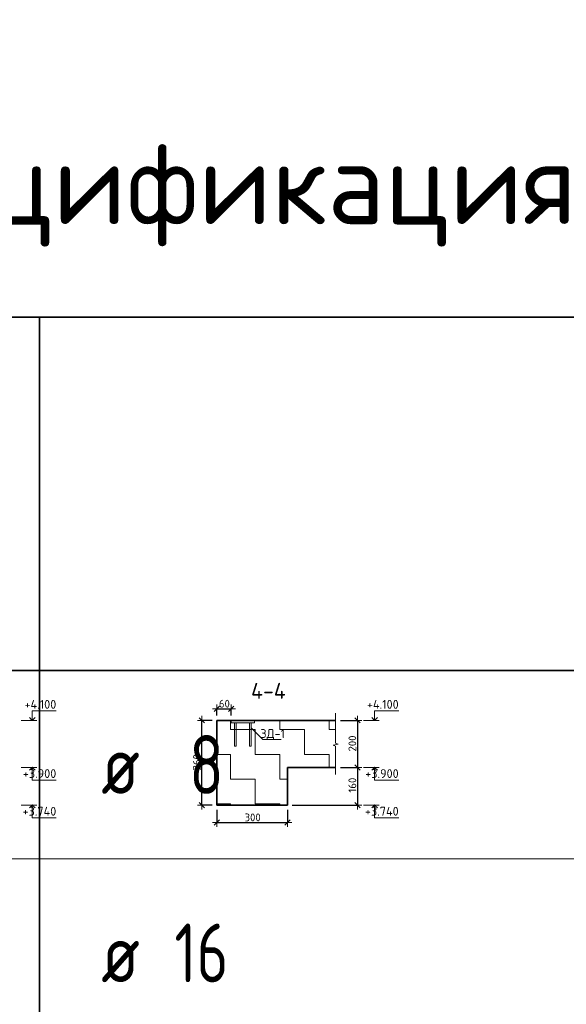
# Model space of a CAD drawing. Header units: metres. Extents: x -38 to 99, y -15 to 21.
# Tile 46 of 48: x 75.34 to 77.66, y 11.85 to 16.04. Entities that reach past the tile are written whole.
import ezdxf

# ---------------------------------------------------------------- set-up
doc = ezdxf.new("R2010")
doc.units = ezdxf.units.M
doc.header["$PDMODE"] = 65
for name, color, linetype, lineweight in [('XR$4$Перекрытие_ Сборный элемент', 7, 'Continuous', 35), ('XR$4$Размерная линия_ общее', 7, 'Continuous', 13), ('XR$4$Текст_ общее_1', 7, 'Continuous', 13)]:
    doc.layers.add(name, color=color, linetype=linetype, lineweight=lineweight)
doc.styles.add('ISOCPEUR', font='txt')
doc.dimstyles.new('DIMSTYLE_14', dxfattribs={"dimtxt": 0.033, "dimasz": 0.0375, "dimexe": 0, "dimexo": 0, "dimgap": 0.0165, "dimtad": 2, "dimdec": 0, "dimlfac": 1000, "dimrnd": 1, "dimzin": 12, "dimdsep": 46, "dimtxsty": 'ISOCPEUR', "dimblk1": 'ALL_ML_STRICH', "dimblk2": 'ALL_ML_STRICH', "dimsah": 1, "dimcen": 0, "dimclrd": 7, "dimclre": 256, "dimclrt": 7, "dimadec": 0, "dimazin": 0, "dimtfac": 1, "dimtdec": 0, "dimtix": 1, "dimtmove": 2, "dimatfit": 3, "dimfxl": 0, "dimtzin": 0, "dimlwd": 0, "dimlwe": -3, "dimarcsym": 0})
doc.dimstyles.new('DIMSTYLE_17', dxfattribs={"dimtxt": 0.033, "dimasz": 0.0375, "dimexe": 0, "dimexo": 0, "dimgap": 0.0165, "dimtad": 2, "dimdec": 0, "dimlfac": 1000, "dimrnd": 1, "dimzin": 12, "dimdsep": 46, "dimtxsty": 'ISOCPEUR', "dimblk1": 'ALL_ML_STRICH', "dimblk2": 'ALL_ML_STRICH', "dimsah": 1, "dimcen": 0, "dimclrd": 7, "dimclre": 256, "dimclrt": 7, "dimadec": 0, "dimazin": 0, "dimtfac": 1, "dimtdec": 0, "dimtix": 1, "dimtmove": 2, "dimatfit": 3, "dimfxl": 0, "dimtvp": 1.2, "dimtzin": 0, "dimlwd": 0, "dimlwe": -3, "dimarcsym": 0})

# ---------------------------------------------------------------- blocks, each defined once
blk = doc.blocks.new('ЭЛЕМЕНТ_УЗОРА_5')
at = {"color": 7, "linetype": 'Continuous', "lineweight": 13, "transparency": 33554687}
blk.add_line((76.6772, 12.8295), (76.6772, 12.8295), dxfattribs=at)
blk.add_lwpolyline([(76.6772, 13.0895), (76.6772, 12.9623), (76.6872, 12.9587), (76.6672, 12.9538), (76.6772, 12.9496), (76.6772, 12.8295)], dxfattribs=at)
blk = doc.blocks.new('СЛОЖНЫЙ_ОБЪЕКТ_6')
at = {"color": 7, "linetype": 'Continuous', "lineweight": 13, "transparency": 33554687}
blk.add_line((75.4084, 13.0595), (75.3417, 13.0595), dxfattribs=at)
blk.add_lwpolyline([(75.3884, 13.0595), (75.3884, 13.0995), (75.4907, 13.0995)], dxfattribs=at)
at = {"color": 7, "linetype": 'Continuous', "lineweight": 35, "transparency": 33554687}
blk.add_lwpolyline([(75.3763, 13.0716), (75.3884, 13.0595), (75.4005, 13.0716)], dxfattribs=at)
blk = doc.blocks.new('СЛОЖНЫЙ_ОБЪЕКТ_7')
at = {"color": 7, "linetype": 'Continuous', "lineweight": 13, "transparency": 33554687}
blk.add_line((75.4084, 12.8595), (75.3417, 12.8595), dxfattribs=at)
at = {"color": 7, "linetype": 'Continuous', "lineweight": 35, "transparency": 33554687}
blk.add_lwpolyline([(75.3763, 12.8474), (75.3884, 12.8595), (75.4005, 12.8474)], dxfattribs=at)
at = {"color": 7, "linetype": 'Continuous', "lineweight": 13, "transparency": 33554687}
blk.add_lwpolyline([(75.3884, 12.8595), (75.3884, 12.8055), (75.4907, 12.8055)], dxfattribs=at)
blk = doc.blocks.new('СЛОЖНЫЙ_ОБЪЕКТ_8')
at = {"color": 7, "linetype": 'Continuous', "lineweight": 13, "transparency": 33554687}
blk.add_line((75.4084, 12.6995), (75.3417, 12.6995), dxfattribs=at)
at = {"color": 7, "linetype": 'Continuous', "lineweight": 35, "transparency": 33554687}
blk.add_lwpolyline([(75.3763, 12.6874), (75.3884, 12.6995), (75.4005, 12.6874)], dxfattribs=at)
at = {"color": 7, "linetype": 'Continuous', "lineweight": 13, "transparency": 33554687}
blk.add_lwpolyline([(75.3884, 12.6995), (75.3884, 12.6455), (75.4907, 12.6455)], dxfattribs=at)
blk = doc.blocks.new('СЛОЖНЫЙ_ОБЪЕКТ_9')
at = {"color": 7, "linetype": 'Continuous', "lineweight": 13, "transparency": 33554687}
blk.add_line((76.8625, 13.0595), (76.7959, 13.0595), dxfattribs=at)
blk.add_lwpolyline([(76.8425, 13.0595), (76.8425, 13.0995), (76.9449, 13.0995)], dxfattribs=at)
at = {"color": 7, "linetype": 'Continuous', "lineweight": 35, "transparency": 33554687}
blk.add_lwpolyline([(76.8304, 13.0716), (76.8425, 13.0595), (76.8546, 13.0716)], dxfattribs=at)
blk = doc.blocks.new('СЛОЖНЫЙ_ОБЪЕКТ_10')
at = {"color": 7, "linetype": 'Continuous', "lineweight": 13, "transparency": 33554687}
blk.add_line((76.8625, 12.8595), (76.7959, 12.8595), dxfattribs=at)
at = {"color": 7, "linetype": 'Continuous', "lineweight": 35, "transparency": 33554687}
blk.add_lwpolyline([(76.8304, 12.8474), (76.8425, 12.8595), (76.8546, 12.8474)], dxfattribs=at)
at = {"color": 7, "linetype": 'Continuous', "lineweight": 13, "transparency": 33554687}
blk.add_lwpolyline([(76.8425, 12.8595), (76.8425, 12.8055), (76.9449, 12.8055)], dxfattribs=at)
blk = doc.blocks.new('СЛОЖНЫЙ_ОБЪЕКТ_11')
at = {"color": 7, "linetype": 'Continuous', "lineweight": 13, "transparency": 33554687}
blk.add_line((76.8625, 12.6995), (76.7959, 12.6995), dxfattribs=at)
at = {"color": 7, "linetype": 'Continuous', "lineweight": 35, "transparency": 33554687}
blk.add_lwpolyline([(76.8304, 12.6874), (76.8425, 12.6995), (76.8546, 12.6874)], dxfattribs=at)
at = {"color": 7, "linetype": 'Continuous', "lineweight": 13, "transparency": 33554687}
blk.add_lwpolyline([(76.8425, 12.6995), (76.8425, 12.6455), (76.9449, 12.6455)], dxfattribs=at)
blk = doc.blocks.new('ALL_ML_STRICH')
at = {"color": 0, "linetype": 'ByBlock', "lineweight": -2}
for p, q in [((-1, 0), (0.5, 0)), ((-0.3, -0.3), (0.3, 0.3)), ((0, -0.5), (0, 0.5))]:
    blk.add_line(p, q, dxfattribs=at)
blk = doc.blocks.new('*D158')
at = {"layer": 'DEFPOINTS', "color": 7, "linetype": 'Continuous', "lineweight": 13, "transparency": 33554687}
for p in [(76.6772, 13.0595), (76.7696, 13.0595), (76.6772, 12.8595)]:
    blk.add_point(p, dxfattribs=at)
at = {"layer": 'XR$4$Размерная линия_ общее', "color": 253, "linetype": 'Continuous', "lineweight": -2, "true_color": 0xa0a0a0, "transparency": 33554687}
for p, q in [((76.6972, 13.0595), (76.7696, 13.0595)), ((76.6972, 12.8595), (76.7696, 12.8595))]:
    blk.add_line(p, q, dxfattribs=at)
at = {"layer": 'XR$4$Размерная линия_ общее', "color": 7, "linetype": 'Continuous', "lineweight": -2, "transparency": 33554687}
blk.add_line((76.7696, 13.0595), (76.7696, 12.8595), dxfattribs=at)
at = {"layer": 'XR$4$Размерная линия_ общее', "color": 7, "linetype": 'Continuous', "lineweight": 13, "transparency": 33554687, "xscale": 0.0375, "yscale": 0.0375, "zscale": 0.0375}
for p, rotation in [((76.7696, 13.0595), 90), ((76.7696, 12.8595), 270)]:
    blk.add_blockref('ALL_ML_STRICH', p, dxfattribs=dict(at, rotation=rotation))
at = {"layer": 'XR$4$Размерная линия_ общее', "color": 7, "linetype": 'Continuous', "lineweight": 13, "transparency": 33554687, "insert": (76.7481, 12.9611), "char_height": 0.033, "width": 0.099, "attachment_point": 5, "rotation": 90, "style": 'ISOCPEUR'}
blk.add_mtext('\\A1;{200}', dxfattribs=at)
blk = doc.blocks.new('*D159')
at = {"layer": 'DEFPOINTS', "color": 7, "linetype": 'Continuous', "lineweight": 13, "transparency": 33554687}
for p in [(76.6772, 12.8595), (76.7696, 12.8595), (76.473, 12.6995)]:
    blk.add_point(p, dxfattribs=at)
at = {"layer": 'XR$4$Размерная линия_ общее', "color": 253, "linetype": 'Continuous', "lineweight": -2, "true_color": 0xa0a0a0, "transparency": 33554687}
for p, q in [((76.6972, 12.8595), (76.7696, 12.8595)), ((76.493, 12.6995), (76.7696, 12.6995))]:
    blk.add_line(p, q, dxfattribs=at)
at = {"layer": 'XR$4$Размерная линия_ общее', "color": 7, "linetype": 'Continuous', "lineweight": -2, "transparency": 33554687}
blk.add_line((76.7696, 12.8595), (76.7696, 12.6995), dxfattribs=at)
at = {"layer": 'XR$4$Размерная линия_ общее', "color": 7, "linetype": 'Continuous', "lineweight": 13, "transparency": 33554687, "xscale": 0.0375, "yscale": 0.0375, "zscale": 0.0375}
for p, rotation in [((76.7696, 12.8595), 90), ((76.7696, 12.6995), 270)]:
    blk.add_blockref('ALL_ML_STRICH', p, dxfattribs=dict(at, rotation=rotation))
at = {"layer": 'XR$4$Размерная линия_ общее', "color": 7, "linetype": 'Continuous', "lineweight": 13, "transparency": 33554687, "insert": (76.7481, 12.7844), "char_height": 0.033, "width": 0.099, "attachment_point": 5, "rotation": 90, "style": 'ISOCPEUR'}
blk.add_mtext('\\A1;{160}', dxfattribs=at)
blk = doc.blocks.new('*D160')
at = {"layer": 'DEFPOINTS', "color": 7, "linetype": 'Continuous', "lineweight": 13, "transparency": 33554687}
for p in [(76.173, 13.0595), (76.109, 12.6995), (76.173, 12.6995)]:
    blk.add_point(p, dxfattribs=at)
at = {"layer": 'XR$4$Размерная линия_ общее', "color": 253, "linetype": 'Continuous', "lineweight": -2, "true_color": 0xa0a0a0, "transparency": 33554687}
for p, q in [((76.153, 13.0595), (76.109, 13.0595)), ((76.153, 12.6995), (76.109, 12.6995))]:
    blk.add_line(p, q, dxfattribs=at)
at = {"layer": 'XR$4$Размерная линия_ общее', "color": 7, "linetype": 'Continuous', "lineweight": -2, "transparency": 33554687}
blk.add_line((76.109, 12.6995), (76.109, 13.0595), dxfattribs=at)
at = {"layer": 'XR$4$Размерная линия_ общее', "color": 7, "linetype": 'Continuous', "lineweight": 13, "transparency": 33554687, "xscale": 0.0375, "yscale": 0.0375, "zscale": 0.0375}
for p, rotation in [((76.109, 13.0595), 90), ((76.109, 12.6995), 270)]:
    blk.add_blockref('ALL_ML_STRICH', p, dxfattribs=dict(at, rotation=rotation))
at = {"layer": 'XR$4$Размерная линия_ общее', "color": 7, "linetype": 'Continuous', "lineweight": 13, "transparency": 33554687, "insert": (76.0875, 12.8811), "char_height": 0.033, "width": 0.099, "attachment_point": 5, "rotation": 90, "style": 'ISOCPEUR'}
blk.add_mtext('\\A1;{360}', dxfattribs=at)
blk = doc.blocks.new('*D161')
at = {"layer": 'DEFPOINTS', "color": 7, "linetype": 'Continuous', "lineweight": 13, "transparency": 33554687}
for p in [(76.173, 12.6995), (76.473, 12.6995), (76.173, 12.6258)]:
    blk.add_point(p, dxfattribs=at)
at = {"layer": 'XR$4$Размерная линия_ общее', "color": 253, "linetype": 'Continuous', "lineweight": -2, "true_color": 0xa0a0a0, "transparency": 33554687}
for p, q in [((76.173, 12.6795), (76.173, 12.6258)), ((76.473, 12.6795), (76.473, 12.6258))]:
    blk.add_line(p, q, dxfattribs=at)
at = {"layer": 'XR$4$Размерная линия_ общее', "color": 7, "linetype": 'Continuous', "lineweight": -2, "transparency": 33554687}
blk.add_line((76.173, 12.6258), (76.473, 12.6258), dxfattribs=at)
at = {"layer": 'XR$4$Размерная линия_ общее', "color": 7, "linetype": 'Continuous', "lineweight": 13, "transparency": 33554687, "xscale": 0.0375, "yscale": 0.0375, "zscale": 0.0375, "rotation": 180}
blk.add_blockref('ALL_ML_STRICH', (76.173, 12.6258), dxfattribs=at)
at = {"layer": 'XR$4$Размерная линия_ общее', "color": 7, "linetype": 'Continuous', "lineweight": 13, "transparency": 33554687, "xscale": 0.0375, "yscale": 0.0375, "zscale": 0.0375}
blk.add_blockref('ALL_ML_STRICH', (76.473, 12.6258), dxfattribs=at)
at = {"layer": 'XR$4$Размерная линия_ общее', "color": 7, "linetype": 'Continuous', "lineweight": 13, "transparency": 33554687, "insert": (76.3247, 12.6473), "char_height": 0.033, "width": 0.099, "attachment_point": 5, "style": 'ISOCPEUR'}
blk.add_mtext('\\A1;{300}', dxfattribs=at)
blk = doc.blocks.new('СЛОЖНЫЙ_ОБЪЕКТ_39')
at = {"layer": 'XR$4$Перекрытие_ Сборный элемент', "color": 7, "linetype": 'Continuous', "lineweight": 13, "transparency": 33554687}
for points in [[(76.333, 13.0495), (76.233, 13.0495), (76.233, 13.0595), (76.333, 13.0595), (76.333, 13.0495)], [(76.248, 13.0495), (76.254, 13.0495), (76.254, 12.9495), (76.248, 12.9495), (76.248, 13.0495)], [(76.318, 13.0495), (76.312, 13.0495), (76.312, 12.9495), (76.318, 12.9495), (76.318, 13.0495)]]:
    blk.add_lwpolyline(points, close=True, dxfattribs=at)
blk = doc.blocks.new('*D278')
at = {"layer": 'DEFPOINTS', "color": 7, "linetype": 'Continuous', "lineweight": 13, "transparency": 33554687}
for p in [(76.173, 13.1087), (76.173, 13.0595), (76.233, 13.0595)]:
    blk.add_point(p, dxfattribs=at)
at = {"layer": 'XR$4$Размерная линия_ общее', "color": 253, "linetype": 'Continuous', "lineweight": -2, "true_color": 0xa0a0a0, "transparency": 33554687}
for p, q in [((76.173, 13.0795), (76.173, 13.1087)), ((76.233, 13.0795), (76.233, 13.1087))]:
    blk.add_line(p, q, dxfattribs=at)
at = {"layer": 'XR$4$Размерная линия_ общее', "color": 7, "linetype": 'Continuous', "lineweight": -2, "transparency": 33554687}
blk.add_line((76.173, 13.1087), (76.233, 13.1087), dxfattribs=at)
at = {"layer": 'XR$4$Размерная линия_ общее', "color": 7, "linetype": 'Continuous', "lineweight": 13, "transparency": 33554687, "xscale": 0.0375, "yscale": 0.0375, "zscale": 0.0375, "rotation": 180}
blk.add_blockref('ALL_ML_STRICH', (76.173, 13.1087), dxfattribs=at)
at = {"layer": 'XR$4$Размерная линия_ общее', "color": 7, "linetype": 'Continuous', "lineweight": 13, "transparency": 33554687, "xscale": 0.0375, "yscale": 0.0375, "zscale": 0.0375}
blk.add_blockref('ALL_ML_STRICH', (76.233, 13.1087), dxfattribs=at)
at = {"layer": 'XR$4$Размерная линия_ общее', "color": 7, "linetype": 'Continuous', "lineweight": 13, "transparency": 33554687, "insert": (76.2047, 13.1302), "char_height": 0.033, "width": 0.066, "attachment_point": 5, "style": 'ISOCPEUR'}
blk.add_mtext('\\A1;{60}', dxfattribs=at)

msp = doc.modelspace()

# ---------------------------------------------------------------- hatches: boundary and pattern name
at = {"linetype": 'Continuous', "lineweight": 13, "transparency": 33554687}
h = msp.add_hatch(dxfattribs=at)
h.set_pattern_fill('____', scale=0.105, style=0, pattern_type=2)
h.set_pattern_definition([(0, (0.21, 0.21), (0.105, 0.105), [0.105, -0.105]), (90, (0.21, 0.21), (-0.105, 0.105), [0.105, -0.105])])
h.paths.add_polyline_path([(76.173, 13.0595), (76.173, 12.6995), (76.473, 12.6995), (76.473, 12.8595), (76.6772, 12.8595), (76.6772, 13.0595)], flags=0)

# ---------------------------------------------------------------- linework, layer by layer
at = {"color": 7, "linetype": 'Continuous', "lineweight": 35, "transparency": 33554687}
for p, q in [((86.4198, 14.7717), (67.9198, 14.7717)), ((75.4198, 14.7717), (75.4198, 13.2717)), ((86.4198, 13.2717), (67.9198, 13.2717)), ((75.4198, 13.2717), (75.4198, 12.4717)), ((76.173, 13.0595), (76.173, 12.8595)), ((76.6772, 13.0595), (76.173, 13.0595)), ((76.173, 12.8595), (76.173, 12.6995)), ((76.473, 12.6995), (76.473, 12.8595)), ((76.473, 12.8595), (76.6772, 12.8595)), ((76.173, 12.6995), (76.473, 12.6995)), ((75.4198, 12.4717), (75.4198, 11.6717))]:
    msp.add_line(p, q, dxfattribs=at)
at = {"color": 7, "linetype": 'Continuous', "lineweight": 13, "transparency": 33554687}
msp.add_line((86.4198, 12.4717), (67.9198, 12.4717), dxfattribs=at)
msp.add_lwpolyline([(76.318, 13.0273), (76.3675, 12.9778), (76.4454, 12.9778)], dxfattribs=at)

# ---------------------------------------------------------------- block references
at = {"color": 7, "linetype": 'Continuous', "lineweight": 35, "transparency": 33554687}
for name in ['СЛОЖНЫЙ_ОБЪЕКТ_6', 'СЛОЖНЫЙ_ОБЪЕКТ_9', 'СЛОЖНЫЙ_ОБЪЕКТ_7', 'СЛОЖНЫЙ_ОБЪЕКТ_10', 'СЛОЖНЫЙ_ОБЪЕКТ_8', 'СЛОЖНЫЙ_ОБЪЕКТ_11']:
    msp.add_blockref(name, (0, 0), dxfattribs=at)
at = {"color": 7, "linetype": 'Continuous', "lineweight": 13, "transparency": 33554687}
msp.add_blockref('ЭЛЕМЕНТ_УЗОРА_5', (0, 0), dxfattribs=at)
at = {"layer": 'XR$4$Перекрытие_ Сборный элемент', "color": 7, "linetype": 'Continuous', "lineweight": 13, "transparency": 33554687}
msp.add_blockref('СЛОЖНЫЙ_ОБЪЕКТ_39', (0, 0), dxfattribs=at)

# ---------------------------------------------------------------- texts
at = {"color": 7, "linetype": 'Continuous', "lineweight": 35, "transparency": 33554687, "attachment_point": 7, "style": 'ISOCPEUR'}
for s, insert, char_height, width in [('\\W0.99;Спецификация стержней', (74.4748, 15.0717), 0.35, 5.559674), ('\\W0.78;8', (76.055, 12.7467), 0.25, 0.272006), ('\\W0.82;ø', (75.6817, 12.7467), 0.25, 0.327205), ('\\W0.75;16', (75.9925, 11.9467), 0.25, 0.393567), ('\\W0.82;ø', (75.6817, 11.9467), 0.25, 0.327205)]:
    msp.add_mtext(s, dxfattribs=dict(at, insert=insert, char_height=char_height, width=width))
at = {"color": 7, "linetype": 'Continuous', "lineweight": 50, "transparency": 33554687, "insert": (76.3915, 13.1849), "char_height": 0.0675, "width": 0.1863, "attachment_point": 5, "style": 'ISOCPEUR'}
msp.add_mtext('\\A1;{\\fISOCPEUR|i0|b0;\\H0.067500;\\W1.000000;\\C7;4-4}\\P', dxfattribs=at)
at = {"color": 7, "linetype": 'Continuous', "lineweight": 13, "transparency": 33554687, "char_height": 0.0375, "attachment_point": 9, "style": 'ISOCPEUR'}
for s, insert, width in [('\\A1;{\\fISOCPEUR|i0|b0;\\H0.037500;\\W1.000000;\\C7;+4.100}\\P', (75.4907, 13.1087), 0.155671), ('\\A1;{\\fISOCPEUR|i0|b0;\\H0.037500;\\W1.000000;\\C7;+4.100}\\P', (76.9449, 13.1087), 0.155671), ('\\A1;{\\fISOCPEUR|i0|b0;\\H0.037500;\\W1.000000;\\C7;+3.900}\\P', (75.4907, 12.8147), 0.160312), ('\\A1;{\\fISOCPEUR|i0|b0;\\H0.037500;\\W1.000000;\\C7;+3.900}\\P', (76.9449, 12.8147), 0.160312), ('\\A1;{\\fISOCPEUR|i0|b0;\\H0.037500;\\W1.000000;\\C7;+3.740}\\P', (75.4907, 12.6547), 0.164085), ('\\A1;{\\fISOCPEUR|i0|b0;\\H0.037500;\\W1.000000;\\C7;+3.740}\\P', (76.9449, 12.6547), 0.164085)]:
    msp.add_mtext(s, dxfattribs=dict(at, insert=insert, width=width))
at = {"layer": 'XR$4$Текст_ общее_1', "color": 7, "linetype": 'Continuous', "lineweight": 13, "transparency": 33554687, "insert": (76.4098, 12.9995), "char_height": 0.0375, "width": 0.123317, "attachment_point": 5, "style": 'ISOCPEUR'}
msp.add_mtext('\\A1;{\\fISOCPEUR|i0|b0;\\H0.037500;\\W1.000000;\\C7;ЗД-1}\\P', dxfattribs=at)

# ---------------------------------------------------------------- dimensions: what is measured, and where the dimension line sits
at = {"layer": 'XR$4$Размерная линия_ общее', "color": 7, "linetype": 'Continuous', "lineweight": 13, "transparency": 33554687}
for base, p1, p2, dimstyle, picture, middle in [((76.233, 13.1087), (76.173, 13.0795), (76.233, 13.0795), 'DIMSTYLE_17', '*D278', (76.2047, 13.1302)), ((76.473, 12.6258), (76.173, 12.6795), (76.473, 12.6795), 'DIMSTYLE_14', '*D161', (76.3247, 12.6473))]:
    dim = msp.add_linear_dim(base=base, p1=p1, p2=p2, dimstyle=dimstyle, override={"dimpost": '<>', "dimclrd": 7, "dimclre": 253, "dimclrt": 7, "dimlwd": 0, "dimlwe": 65533}, dxfattribs=at)
    dim.commit()
    dim.dimension.update_dxf_attribs({"geometry": picture, "text_midpoint": middle, "dimtype": 160})
for base, p1, p2, angle, picture, middle in [((76.109, 13.0595), (76.153, 12.6995), (76.153, 13.0595), 90, '*D160', (76.0875, 12.8811)), ((76.7696, 12.8595), (76.6972, 13.0595), (76.6972, 12.8595), 270, '*D158', (76.7481, 12.9611)), ((76.7696, 12.6995), (76.6972, 12.8595), (76.493, 12.6995), 270, '*D159', (76.7481, 12.7844))]:
    dim = msp.add_linear_dim(base=base, p1=p1, p2=p2, angle=angle, dimstyle='DIMSTYLE_14', override={"dimpost": '<>', "dimclrd": 7, "dimclre": 253, "dimclrt": 7, "dimlwd": 0, "dimlwe": 65533}, dxfattribs=at)
    dim.commit()
    dim.dimension.update_dxf_attribs({"geometry": picture, "text_midpoint": middle, "dimtype": 160})

doc.saveas('drawing.dxf')
